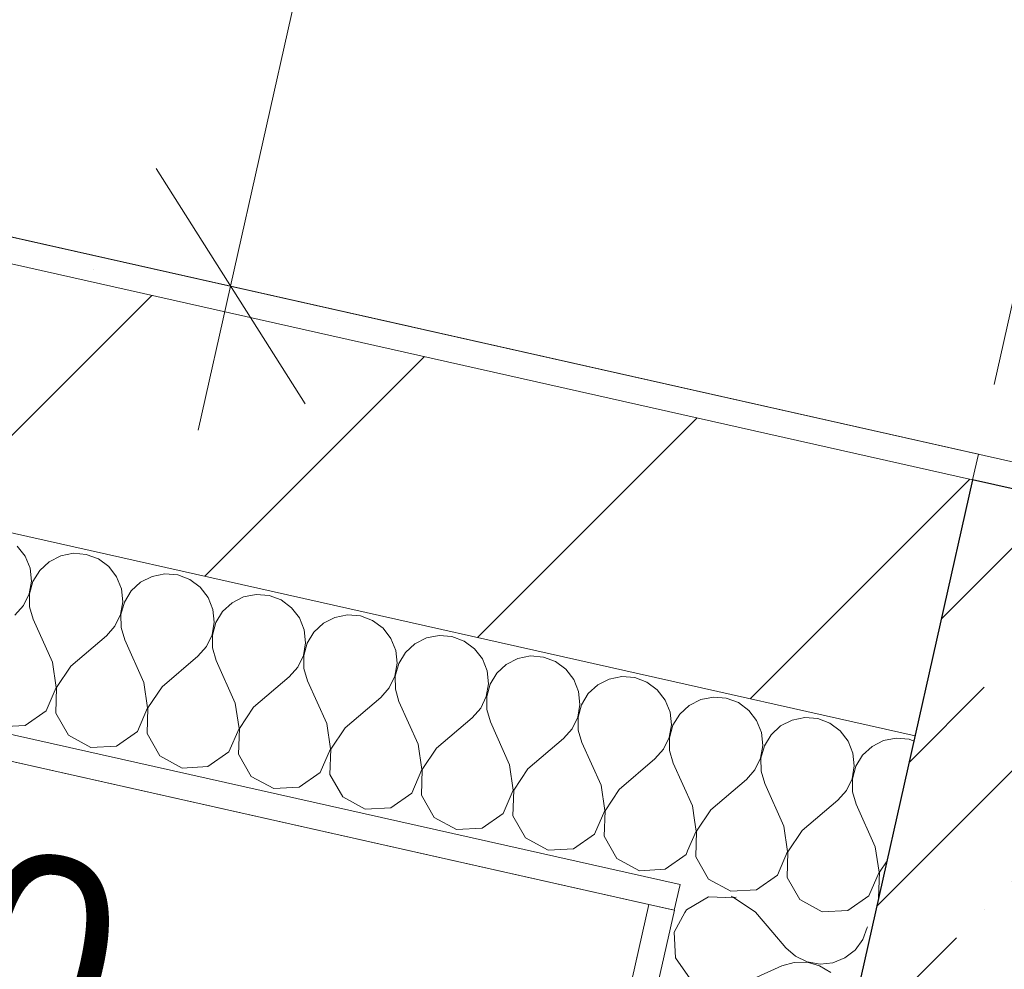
# Model space of a CAD drawing. Header units: millimetres. Extents: x -7218036 to -6523761, y 6117771 to 6337028.
# Tile 99 of 223: x -7143437 to -7142686, y 6128080 to 6128804. Entities that reach past the tile are written whole.
import ezdxf
from ezdxf.enums import TextEntityAlignment as Align

# ---------------------------------------------------------------- set-up
doc = ezdxf.new("R2010")
doc.units = ezdxf.units.MM
doc.header["$MEASUREMENT"] = 0
doc.linetypes.add('Штрихпунктирная', pattern=[670.277762, 352.777767, -176.388884, 0, -141.111112])
for name, color, linetype in [('S - квартира_помещение.АР', 7, 'Continuous'), ('АР-Стены_внешние_.АР', 7, 'Continuous'), ('АР-Чертеж-Оси_Осевые размеры.АР', 7, 'Continuous'), ('АР-Чертеж-Размеры.АР', 7, 'Continuous')]:
    doc.layers.add(name, color=color, linetype=linetype)
for name, color, linetype, lineweight in [('АР-Стены_внешние_.АР_Ном._пера__1', 7, 'Continuous', 30), ('АР-Чертеж-Оси_Осевые размеры.АР_Ном._пера__120', 7, 'Continuous', 0), ('АР-Чертеж-Размеры.АР_Ном._пера__1', 7, 'Continuous', 0)]:
    doc.layers.add(name, color=color, linetype=linetype, lineweight=lineweight)
doc.styles.add('РЎР“Р•РќР•Р\xa0Р\x98Р\xa0_РЎРўР\x98Р›Р¬_2', font='GOTHIC.TTF')
doc.dimstyles.new('СГЕНЕРИР_СТИЛЬ__1', dxfattribs={"dimtxt": 150, "dimasz": 142.5, "dimexe": 0.18, "dimexo": 0.0625, "dimgap": 0, "dimtad": 1, "dimdec": 0, "dimzin": 0, "dimdsep": 46, "dimtxsty": 'РЎР“Р•РќР•Р\xa0Р\x98Р\xa0_РЎРўР\x98Р›Р¬_2', "dimblk": 'ARROWHEAD_6', "dimblk1": 'ARROWHEAD_6', "dimblk2": 'ARROWHEAD_6', "dimcen": 0.09, "dimse1": 1, "dimse2": 1, "dimclrd": 7, "dimclre": 7, "dimclrt": 7, "dimazin": 0, "dimtfac": 1, "dimtdec": 4, "dimtmove": 0, "dimatfit": 3, "dimfxl": 1, "dimtolj": 1, "dimtzin": 0, "dimarcsym": 0})
doc.dimstyles.new('СГЕНЕРИР_СТИЛЬ__2', dxfattribs={"dimtxt": 150, "dimasz": 142.5, "dimexe": 0.18, "dimexo": 0.0625, "dimgap": 0, "dimtad": 1, "dimdec": 0, "dimzin": 0, "dimdsep": 46, "dimtxsty": 'РЎР“Р•РќР•Р\xa0Р\x98Р\xa0_РЎРўР\x98Р›Р¬_2', "dimblk": 'ARROWHEAD_6', "dimblk1": 'ARROWHEAD_6', "dimblk2": 'ARROWHEAD_6', "dimcen": 0.09, "dimse1": 1, "dimse2": 1, "dimclrd": 7, "dimclre": 7, "dimclrt": 7, "dimazin": 0, "dimtfac": 1, "dimtdec": 4, "dimtmove": 2, "dimatfit": 3, "dimfxl": 1, "dimtolj": 1, "dimtzin": 0, "dimarcsym": 0})
pattern_1 = [(45, (-6566190.34, 6563027.8), (-111.369318, 111.369318), [0, -105, 0, -157.5]), (110, (-6565840.34, 6563027.8), (148.001588, 53.868173), [0, -77, 0, -133])]

# ---------------------------------------------------------------- blocks, each defined once
blk = doc.blocks.new('*X270', base_point=(-6566190.34, 6562677.79))
at = {"layer": 'АР-Стены_внешние_.АР_Ном._пера__1', "color": 7, "linetype": 'Continuous', "lineweight": 0}
for p, q in [((-7143432.56, 6128394.98), (-7143438.58, 6128402.78)), ((-7143428.89, 6128385.83), (-7143432.56, 6128394.98)), ((-7143405.53, 6128395.35), (-7143414.31, 6128390.88)), ((-7143395.86, 6128397.26), (-7143405.53, 6128395.35)), ((-7143386.04, 6128396.44), (-7143395.86, 6128397.26)), ((-7143376.81, 6128392.98), (-7143386.04, 6128396.44)), ((-7143414.31, 6128390.88), (-7143421.53, 6128384.18)), ((-7143368.89, 6128387.12), (-7143376.81, 6128392.98)), ((-7143362.86, 6128379.33), (-7143368.89, 6128387.12)), ((-7143427.86, 6128376.03), (-7143428.89, 6128385.83)), ((-7143421.53, 6128384.18), (-7143426.65, 6128375.76)), ((-7143359.2, 6128370.18), (-7143362.86, 6128379.33)), ((-7143335.83, 6128379.7), (-7143344.62, 6128375.23)), ((-7143326.17, 6128381.6), (-7143335.83, 6128379.7)), ((-7143316.35, 6128380.79), (-7143326.17, 6128381.6)), ((-7143307.12, 6128377.33), (-7143316.35, 6128380.79)), ((-7143429.55, 6128366.33), (-7143427.86, 6128376.03)), ((-7143426.65, 6128375.76), (-7143429.27, 6128366.26)), ((-7143344.62, 6128375.23), (-7143351.84, 6128368.53)), ((-7143299.2, 6128371.47), (-7143307.12, 6128377.33)), ((-7143293.17, 6128363.68), (-7143299.2, 6128371.47)), ((-7143433.83, 6128357.45), (-7143429.55, 6128366.33)), ((-7143429.27, 6128366.26), (-7143429.2, 6128356.41)), ((-7143358.17, 6128360.38), (-7143359.2, 6128370.18)), ((-7143351.84, 6128368.53), (-7143356.96, 6128360.11)), ((-7143289.51, 6128354.53), (-7143293.17, 6128363.68)), ((-7143266.14, 6128364.05), (-7143274.92, 6128359.58)), ((-7143256.47, 6128365.95), (-7143266.14, 6128364.05)), ((-7143246.65, 6128365.14), (-7143256.47, 6128365.95)), ((-7143237.43, 6128361.67), (-7143246.65, 6128365.14)), ((-7143440.38, 6128350.08), (-7143433.83, 6128357.45)), ((-7143429.2, 6128356.41), (-7143426.44, 6128346.95)), ((-7143359.86, 6128350.67), (-7143358.17, 6128360.38)), ((-7143356.96, 6128360.11), (-7143359.58, 6128350.61)), ((-7143274.92, 6128359.58), (-7143282.15, 6128352.88)), ((-7143229.5, 6128355.82), (-7143237.43, 6128361.67)), ((-7143364.14, 6128341.8), (-7143359.86, 6128350.67)), ((-7143359.58, 6128350.61), (-7143359.51, 6128340.76)), ((-7143288.48, 6128344.73), (-7143289.51, 6128354.53)), ((-7143282.15, 6128352.88), (-7143287.27, 6128344.46)), ((-7143223.48, 6128348.02), (-7143229.5, 6128355.82)), ((-7143186.78, 6128350.3), (-7143196.45, 6128348.4)), ((-7143176.96, 6128349.49), (-7143186.78, 6128350.3)), ((-7143167.74, 6128346.02), (-7143176.96, 6128349.49)), ((-7143411.79, 6128314.38), (-7143426.44, 6128346.95)), ((-7143370.68, 6128334.43), (-7143364.14, 6128341.8)), ((-7143290.17, 6128335.02), (-7143288.48, 6128344.73)), ((-7143287.27, 6128344.46), (-7143289.89, 6128334.96)), ((-7143219.81, 6128338.88), (-7143223.48, 6128348.02)), ((-7143205.23, 6128343.92), (-7143212.46, 6128337.22)), ((-7143196.45, 6128348.4), (-7143205.23, 6128343.92)), ((-7143159.81, 6128340.17), (-7143167.74, 6128346.02)), ((-7143397.85, 6128311.25), (-7143370.68, 6128334.43)), ((-7143359.51, 6128340.76), (-7143356.75, 6128331.3)), ((-7143294.45, 6128326.14), (-7143290.17, 6128335.02)), ((-7143289.89, 6128334.96), (-7143289.82, 6128325.1)), ((-7143218.79, 6128329.08), (-7143219.81, 6128338.88)), ((-7143212.46, 6128337.22), (-7143217.57, 6128328.8)), ((-7143153.79, 6128332.37), (-7143159.81, 6128340.17)), ((-7143117.09, 6128334.65), (-7143126.76, 6128332.74)), ((-7143107.27, 6128333.83), (-7143117.09, 6128334.65)), ((-7143098.04, 6128330.37), (-7143107.27, 6128333.83)), ((-7143342.1, 6128298.73), (-7143356.75, 6128331.3)), ((-7143220.48, 6128319.37), (-7143218.79, 6128329.08)), ((-7143217.57, 6128328.8), (-7143220.2, 6128319.31)), ((-7143150.12, 6128323.22), (-7143153.79, 6128332.37)), ((-7143135.54, 6128328.27), (-7143142.76, 6128321.57)), ((-7143126.76, 6128332.74), (-7143135.54, 6128328.27)), ((-7143090.12, 6128324.51), (-7143098.04, 6128330.37)), ((-7143328.16, 6128295.59), (-7143300.99, 6128318.78)), ((-7143300.99, 6128318.78), (-7143294.45, 6128326.14)), ((-7143289.82, 6128325.1), (-7143287.05, 6128315.65)), ((-7143224.76, 6128310.49), (-7143220.48, 6128319.37)), ((-7143220.2, 6128319.31), (-7143220.12, 6128309.45)), ((-7143149.09, 6128313.42), (-7143150.12, 6128323.22)), ((-7143142.76, 6128321.57), (-7143147.88, 6128313.15)), ((-7143084.09, 6128316.72), (-7143090.12, 6128324.51)), ((-7143047.4, 6128318.99), (-7143057.07, 6128317.09)), ((-7143037.58, 6128318.18), (-7143047.4, 6128318.99)), ((-7143408.96, 6128295.07), (-7143411.79, 6128314.38)), ((-7143397.85, 6128311.25), (-7143408.67, 6128295)), ((-7143272.41, 6128283.07), (-7143287.05, 6128315.65)), ((-7143150.79, 6128303.72), (-7143149.09, 6128313.42)), ((-7143147.88, 6128313.15), (-7143150.5, 6128303.65)), ((-7143080.43, 6128307.57), (-7143084.09, 6128316.72)), ((-7143065.85, 6128312.62), (-7143073.07, 6128305.92)), ((-7143057.07, 6128317.09), (-7143065.85, 6128312.62)), ((-7143028.35, 6128314.72), (-7143037.58, 6128318.18)), ((-7143020.43, 6128308.86), (-7143028.35, 6128314.72)), ((-7143231.3, 6128303.12), (-7143224.76, 6128310.49)), ((-7143220.12, 6128309.45), (-7143217.36, 6128299.99)), ((-7143155.06, 6128294.84), (-7143150.79, 6128303.72)), ((-7143150.5, 6128303.65), (-7143150.43, 6128293.8)), ((-7143079.4, 6128297.77), (-7143080.43, 6128307.57)), ((-7143073.07, 6128305.92), (-7143078.19, 6128297.5)), ((-7143014.4, 6128301.07), (-7143020.43, 6128308.86)), ((-7143339.26, 6128279.41), (-7143342.1, 6128298.73)), ((-7143258.47, 6128279.94), (-7143231.3, 6128303.12)), ((-7143202.71, 6128267.42), (-7143217.36, 6128299.99)), ((-7143081.09, 6128288.06), (-7143079.4, 6128297.77)), ((-7143078.19, 6128297.5), (-7143080.81, 6128288)), ((-7143010.74, 6128291.92), (-7143014.4, 6128301.07)), ((-7142996.15, 6128296.97), (-7143003.38, 6128290.27)), ((-7142987.37, 6128301.44), (-7142996.15, 6128296.97)), ((-7142977.7, 6128303.34), (-7142987.37, 6128301.44)), ((-7142967.88, 6128302.53), (-7142977.7, 6128303.34)), ((-7142958.66, 6128299.06), (-7142967.88, 6128302.53)), ((-7142950.73, 6128293.21), (-7142958.66, 6128299.06)), ((-7143416.7, 6128277.15), (-7143408.96, 6128295.07)), ((-7143408.67, 6128295), (-7143409.34, 6128275.5)), ((-7143328.16, 6128295.59), (-7143338.98, 6128279.35)), ((-7143161.61, 6128287.47), (-7143155.06, 6128294.84)), ((-7143150.43, 6128293.8), (-7143147.67, 6128284.34)), ((-7143009.71, 6128282.12), (-7143010.74, 6128291.92)), ((-7143003.38, 6128290.27), (-7143008.5, 6128281.85)), ((-7142944.71, 6128285.41), (-7142950.73, 6128293.21)), ((-7143269.57, 6128263.76), (-7143272.41, 6128283.07)), ((-7143188.78, 6128264.29), (-7143161.61, 6128287.47)), ((-7143133.02, 6128251.77), (-7143147.67, 6128284.34)), ((-7143085.37, 6128279.19), (-7143081.09, 6128288.06)), ((-7143080.81, 6128288), (-7143080.74, 6128278.15)), ((-7143011.4, 6128272.41), (-7143009.71, 6128282.12)), ((-7143008.5, 6128281.85), (-7143011.12, 6128272.35)), ((-7142941.04, 6128276.27), (-7142944.71, 6128285.41)), ((-7142926.46, 6128281.31), (-7142933.69, 6128274.61)), ((-7142917.68, 6128285.79), (-7142926.46, 6128281.31)), ((-7142908.01, 6128287.69), (-7142917.68, 6128285.79)), ((-7142901.4, 6128287.14), (-7142908.01, 6128287.69)), ((-7143432.7, 6128265.97), (-7143416.7, 6128277.15)), ((-7143409.34, 6128275.5), (-7143399.65, 6128258.55)), ((-7143347, 6128261.5), (-7143339.26, 6128279.41)), ((-7143338.98, 6128279.35), (-7143339.65, 6128259.84)), ((-7143258.47, 6128279.94), (-7143269.29, 6128263.7)), ((-7143091.91, 6128271.82), (-7143085.37, 6128279.19)), ((-7143080.74, 6128278.15), (-7143077.98, 6128268.69)), ((-7142940.02, 6128266.47), (-7142941.04, 6128276.27)), ((-7142933.69, 6128274.61), (-7142938.8, 6128266.19)), ((-7143199.88, 6128248.11), (-7143202.71, 6128267.42)), ((-7143119.08, 6128248.64), (-7143091.91, 6128271.82)), ((-7143063.33, 6128236.12), (-7143077.98, 6128268.69)), ((-7143015.68, 6128263.53), (-7143011.4, 6128272.41)), ((-7143011.12, 6128272.35), (-7143011.05, 6128262.49)), ((-7142941.71, 6128256.76), (-7142940.02, 6128266.47)), ((-7142938.8, 6128266.19), (-7142941.43, 6128256.69)), ((-7143452.19, 6128264.89), (-7143432.7, 6128265.97)), ((-7143363.01, 6128250.32), (-7143347, 6128261.5)), ((-7143339.65, 6128259.84), (-7143329.96, 6128242.9)), ((-7143277.31, 6128245.84), (-7143269.57, 6128263.76)), ((-7143269.29, 6128263.7), (-7143269.95, 6128244.19)), ((-7143188.78, 6128264.29), (-7143199.6, 6128248.05)), ((-7143022.22, 6128256.17), (-7143015.68, 6128263.53)), ((-7143011.05, 6128262.49), (-7143008.28, 6128253.04)), ((-7143399.65, 6128258.55), (-7143382.5, 6128249.23)), ((-7143130.19, 6128232.46), (-7143133.02, 6128251.77)), ((-7143049.39, 6128232.98), (-7143022.22, 6128256.17)), ((-7142993.64, 6128220.46), (-7143008.28, 6128253.04)), ((-7142945.99, 6128247.88), (-7142941.71, 6128256.76)), ((-7142941.43, 6128256.69), (-7142941.35, 6128246.84)), ((-7143382.5, 6128249.23), (-7143363.01, 6128250.32)), ((-7143293.32, 6128234.67), (-7143277.31, 6128245.84)), ((-7143269.95, 6128244.19), (-7143260.26, 6128227.25)), ((-7143207.62, 6128230.19), (-7143199.88, 6128248.11)), ((-7143199.6, 6128248.05), (-7143200.26, 6128228.54)), ((-7143119.08, 6128248.64), (-7143129.9, 6128232.39)), ((-7142952.53, 6128240.51), (-7142945.99, 6128247.88)), ((-7142941.35, 6128246.84), (-7142938.59, 6128237.38)), ((-7143329.96, 6128242.9), (-7143312.81, 6128233.58)), ((-7143060.49, 6128216.8), (-7143063.33, 6128236.12)), ((-7142979.7, 6128217.33), (-7142952.53, 6128240.51)), ((-7142923.94, 6128204.81), (-7142938.59, 6128237.38)), ((-7143312.81, 6128233.58), (-7143293.32, 6128234.67)), ((-7143223.62, 6128219.02), (-7143207.62, 6128230.19)), ((-7143137.93, 6128214.54), (-7143130.19, 6128232.46)), ((-7143129.9, 6128232.39), (-7143130.57, 6128212.88)), ((-7143049.39, 6128232.98), (-7143060.21, 6128216.74)), ((-7143260.26, 6128227.25), (-7143243.11, 6128217.93)), ((-7143200.26, 6128228.54), (-7143190.57, 6128211.59)), ((-7143243.11, 6128217.93), (-7143223.62, 6128219.02)), ((-7143153.93, 6128203.36), (-7143137.93, 6128214.54)), ((-7143068.23, 6128198.88), (-7143060.49, 6128216.8)), ((-7143060.21, 6128216.74), (-7143060.88, 6128197.23)), ((-7142990.8, 6128201.15), (-7142993.64, 6128220.46)), ((-7142979.7, 6128217.33), (-7142990.52, 6128201.09)), ((-7143190.57, 6128211.59), (-7143173.42, 6128202.27)), ((-7143130.57, 6128212.88), (-7143120.88, 6128195.94)), ((-7143173.42, 6128202.27), (-7143153.93, 6128203.36)), ((-7143084.24, 6128187.71), (-7143068.23, 6128198.88)), ((-7142998.54, 6128183.23), (-7142990.8, 6128201.15)), ((-7142990.52, 6128201.09), (-7142991.18, 6128181.58)), ((-7142922.34, 6128193.89), (-7142923.94, 6128204.81)), ((-7143120.88, 6128195.94), (-7143103.73, 6128186.62)), ((-7143060.88, 6128197.23), (-7143051.19, 6128180.29)), ((-7143103.73, 6128186.62), (-7143084.24, 6128187.71)), ((-7143051.19, 6128180.29), (-7143034.04, 6128170.97)), ((-7143014.55, 6128172.06), (-7142998.54, 6128183.23)), ((-7142991.18, 6128181.58), (-7142981.49, 6128164.64)), ((-7143034.04, 6128170.97), (-7143014.55, 6128172.06)), ((-7142928.85, 6128167.58), (-7142927.6, 6128170.47)), ((-7142981.49, 6128164.64), (-7142964.34, 6128155.32)), ((-7142944.85, 6128156.41), (-7142928.85, 6128167.58)), ((-7142964.34, 6128155.32), (-7142944.85, 6128156.41))]:
    blk.add_line(p, q, dxfattribs=at)
blk = doc.blocks.new('*X271', base_point=(-6566190.34, 6562677.79))
at = {"layer": 'АР-Стены_внешние_.АР_Ном._пера__1', "color": 7, "linetype": 'Continuous', "lineweight": 0}
for p, q in [((-7142898.19, 6128286.88), (-7142901.4, 6128287.14)), ((-7142888.97, 6128283.41), (-7142898.19, 6128286.88)), ((-7142881.04, 6128277.56), (-7142888.97, 6128283.41)), ((-7142875.02, 6128269.76), (-7142881.04, 6128277.56)), ((-7142871.35, 6128260.61), (-7142875.02, 6128269.76)), ((-7142847.99, 6128270.13), (-7142856.77, 6128265.66)), ((-7142838.32, 6128272.04), (-7142847.99, 6128270.13)), ((-7142828.5, 6128271.22), (-7142838.32, 6128272.04)), ((-7142819.27, 6128267.76), (-7142828.5, 6128271.22)), ((-7142811.35, 6128261.9), (-7142819.27, 6128267.76)), ((-7142870.32, 6128250.81), (-7142871.35, 6128260.61)), ((-7142863.99, 6128258.96), (-7142869.11, 6128250.54)), ((-7142856.77, 6128265.66), (-7142863.99, 6128258.96)), ((-7142805.32, 6128254.11), (-7142811.35, 6128261.9)), ((-7142801.66, 6128244.96), (-7142805.32, 6128254.11)), ((-7142778.3, 6128254.48), (-7142787.08, 6128250.01)), ((-7142768.63, 6128256.38), (-7142778.3, 6128254.48)), ((-7142758.81, 6128255.57), (-7142768.63, 6128256.38)), ((-7142755.11, 6128254.18), (-7142758.81, 6128255.57)), ((-7142872.02, 6128241.11), (-7142870.32, 6128250.81)), ((-7142869.11, 6128250.54), (-7142871.73, 6128241.04)), ((-7142800.63, 6128235.16), (-7142801.66, 6128244.96)), ((-7142787.08, 6128250.01), (-7142794.3, 6128243.31)), ((-7142876.29, 6128232.23), (-7142872.02, 6128241.11)), ((-7142871.73, 6128241.04), (-7142871.66, 6128231.19)), ((-7142794.3, 6128243.31), (-7142799.42, 6128234.89)), ((-7142882.84, 6128224.86), (-7142876.29, 6128232.23)), ((-7142871.66, 6128231.19), (-7142868.9, 6128221.73)), ((-7142802.32, 6128225.45), (-7142800.63, 6128235.16)), ((-7142799.42, 6128234.89), (-7142802.04, 6128225.39)), ((-7142910.01, 6128201.68), (-7142882.84, 6128224.86)), ((-7142854.25, 6128189.16), (-7142868.9, 6128221.73)), ((-7142806.6, 6128216.58), (-7142802.32, 6128225.45)), ((-7142802.04, 6128225.39), (-7142801.97, 6128215.54)), ((-7142813.14, 6128209.21), (-7142806.6, 6128216.58)), ((-7142801.97, 6128215.54), (-7142799.21, 6128206.08)), ((-7142840.31, 6128186.03), (-7142813.14, 6128209.21)), ((-7142784.56, 6128173.51), (-7142799.21, 6128206.08)), ((-7142910.01, 6128201.68), (-7142920.83, 6128185.43)), ((-7142921.11, 6128185.5), (-7142922.34, 6128193.89)), ((-7142927.6, 6128170.47), (-7142921.11, 6128185.5)), ((-7142920.83, 6128185.43), (-7142921.49, 6128165.93)), ((-7142851.42, 6128169.85), (-7142854.25, 6128189.16)), ((-7142840.31, 6128186.03), (-7142851.13, 6128169.78)), ((-7142859.16, 6128151.93), (-7142851.42, 6128169.85)), ((-7142851.13, 6128169.78), (-7142851.8, 6128150.27)), ((-7142781.72, 6128154.19), (-7142784.56, 6128173.51)), ((-7142921.49, 6128165.93), (-7142911.8, 6128148.98)), ((-7142775.62, 6128162.87), (-7142781.44, 6128154.13)), ((-7142789.46, 6128136.27), (-7142781.72, 6128154.19)), ((-7142781.44, 6128154.13), (-7142782.11, 6128134.62)), ((-7142911.8, 6128148.98), (-7142894.65, 6128139.66)), ((-7142875.16, 6128140.75), (-7142859.16, 6128151.93)), ((-7142851.8, 6128150.27), (-7142842.11, 6128133.33)), ((-7142894.65, 6128139.66), (-7142875.16, 6128140.75)), ((-7142842.11, 6128133.33), (-7142824.96, 6128124.01)), ((-7142805.47, 6128125.1), (-7142789.46, 6128136.27)), ((-7142782.11, 6128134.62), (-7142782, 6128134.44)), ((-7142824.96, 6128124.01), (-7142805.47, 6128125.1))]:
    blk.add_line(p, q, dxfattribs=at)
blk = doc.blocks.new('Стена_116_7', base_point=(-7145790.93, 6129042.72))
at = {"layer": 'АР-Стены_внешние_.АР', "linetype": 'Continuous', "lineweight": 0, "true_color": 0x000000}
h = blk.add_hatch(dxfattribs=at)
h.set_pattern_fill('ШТУКАТУРКА__ГИПС_01_0007', color=18, style=0, pattern_type=2)
h.set_pattern_definition(pattern_1)
h.paths.add_polyline_path([(-7144095.81, 6128764.5), (-7142710.38, 6128453.34), (-7142706, 6128472.85), (-7144091.43, 6128784.01)])
h = blk.add_hatch(dxfattribs=at)
h.set_pattern_fill('БЛОКИ_БЕТОННЫЕ_ЭФФЕКТИВН_76', color=18, style=0, pattern_type=2)
h.set_pattern_definition([(45, (-6566190.34, 6562677.8), (-127.27922, 127.27922), [])])
h.paths.add_polyline_path([(-7144095.81, 6128764.5), (-7144139.64, 6128569.36), (-7142754.21, 6128258.2), (-7142710.38, 6128453.34)])
h = blk.add_hatch(dxfattribs=at)
h.set_pattern_fill('ШТУКАТУРКА__ГИПС_01_0007', color=18, style=0, pattern_type=2)
h.set_pattern_definition(pattern_1)
h.paths.add_polyline_path([(-7144176.89, 6128403.49), (-7142937.77, 6128125.19), (-7142933.39, 6128144.7), (-7144172.51, 6128423.01)])
at = {"layer": 'АР-Стены_внешние_.АР_Ном._пера__1', "color": 7, "linetype": 'Continuous', "lineweight": 15}
for p, q in [((-7142710.38, 6128453.34), (-7144095.81, 6128764.5)), ((-7144139.64, 6128569.36), (-7142754.21, 6128258.2))]:
    blk.add_line(p, q, dxfattribs=at)
at = {"layer": 'АР-Стены_внешние_.АР_Ном._пера__1', "color": 7, "linetype": 'Continuous', "lineweight": 0}
for p, q in [((-7144172.51, 6128423.01), (-7142933.39, 6128144.7)), ((-7142933.39, 6128144.7), (-7142937.77, 6128125.19)), ((-7142791.46, 6128092.33), (-7142787.08, 6128111.84))]:
    blk.add_line(p, q, dxfattribs=at)
at = {"layer": 'АР-Стены_внешние_.АР_Ном._пера__1', "color": 7, "linetype": 'Continuous', "lineweight": 0, "flags": 128}
for points in [[(-7142706, 6128472.85), (-7144091.43, 6128784.01)], [(-7142710.38, 6128453.34), (-7142706, 6128472.85)], [(-7144176.89, 6128403.49), (-7142937.77, 6128125.19)], [(-7142787.08, 6128111.84), (-7142754.21, 6128258.2)], [(-7142791.46, 6128092.33), (-7142787.08, 6128111.84)]]:
    blk.add_lwpolyline(points, dxfattribs=at)
at = {"layer": 'АР-Стены_внешние_.АР_Ном._пера__1', "color": 7, "linetype": 'Continuous', "lineweight": 15, "flags": 128}
blk.add_lwpolyline([(-7142754.21, 6128258.2), (-7142710.38, 6128453.34)], dxfattribs=at)
at = {"layer": 'АР-Стены_внешние_.АР', "color": 7, "lineweight": 0}
for name in ['*X270', '*X271']:
    blk.add_blockref(name, (-6566190.34, 6562677.79), dxfattribs=at)
blk = doc.blocks.new('*X277', base_point=(-6566190.34, 6562677.79))
at = {"layer": 'АР-Стены_внешние_.АР_Ном._пера__1', "color": 7, "linetype": 'Continuous', "lineweight": 0}
for p, q in [((-7142911.6, 6128135.3), (-7142928.54, 6128125.61)), ((-7142892.09, 6128134.64), (-7142911.6, 6128135.3)), ((-7142894.41, 6128135.95), (-7142892.03, 6128134.92)), ((-7142875.84, 6128123.82), (-7142892.09, 6128134.64)), ((-7142892.03, 6128134.92), (-7142890.7, 6128135.12)), ((-7142928.54, 6128125.61), (-7142929.75, 6128123.39)), ((-7142875.84, 6128123.82), (-7142862.61, 6128108.31)), ((-7142794.11, 6128102.78), (-7142790.65, 6128112)), ((-7142790.65, 6128112), (-7142790.6, 6128112.63)), ((-7142799.97, 6128094.85), (-7142794.11, 6128102.78)), ((-7142800.58, 6128094.38), (-7142799.97, 6128094.85))]:
    blk.add_line(p, q, dxfattribs=at)
blk = doc.blocks.new('*X278', base_point=(-6566190.34, 6562677.79))
at = {"layer": 'АР-Стены_внешние_.АР_Ном._пера__1', "color": 7, "linetype": 'Continuous', "lineweight": 0}
for p, q in [((-7142929.75, 6128123.39), (-7142937.86, 6128108.46)), ((-7142937.86, 6128108.46), (-7142936.77, 6128088.97)), ((-7142862.61, 6128108.31), (-7142852.66, 6128096.65)), ((-7142852.66, 6128096.65), (-7142845.29, 6128090.11)), ((-7142807.76, 6128088.83), (-7142800.58, 6128094.38)), ((-7142936.77, 6128088.97), (-7142925.6, 6128072.97)), ((-7142845.29, 6128090.11), (-7142836.42, 6128085.83)), ((-7142816.91, 6128085.16), (-7142807.76, 6128088.83)), ((-7142888.37, 6128068.06), (-7142855.79, 6128082.71)), ((-7142846.34, 6128085.47), (-7142855.79, 6128082.71)), ((-7142836.48, 6128085.55), (-7142846.34, 6128085.47)), ((-7142826.98, 6128082.92), (-7142836.48, 6128085.55)), ((-7142836.42, 6128085.83), (-7142826.71, 6128084.14)), ((-7142818.56, 6128077.81), (-7142826.98, 6128082.92)), ((-7142826.71, 6128084.14), (-7142816.91, 6128085.16))]:
    blk.add_line(p, q, dxfattribs=at)
blk = doc.blocks.new('Стена_118_7', base_point=(-7143093.48, 6127135.25))
at = {"layer": 'АР-Стены_внешние_.АР', "linetype": 'Continuous', "lineweight": 0, "true_color": 0x000000}
h = blk.add_hatch(dxfattribs=at)
h.set_pattern_fill('ШТУКАТУРКА__ГИПС_01_0007', color=18, style=0, pattern_type=2)
h.set_pattern_definition(pattern_1)
h.paths.add_polyline_path([(-7143209.16, 6126946), (-7143200.86, 6126953.78), (-7142937.76, 6128125.19), (-7142957.28, 6128129.57), (-7143222.43, 6126948.98)])
at = {"layer": 'АР-Стены_внешние_.АР_Ном._пера__1', "color": 7, "linetype": 'Continuous', "lineweight": 0}
for p, q in [((-7142933.39, 6128144.7), (-7142937.77, 6128125.19)), ((-7142937.76, 6128125.19), (-7143152.52, 6127169.01)), ((-7142791.46, 6128092.33), (-7142787.08, 6128111.84))]:
    blk.add_line(p, q, dxfattribs=at)
at = {"layer": 'АР-Стены_внешние_.АР_Ном._пера__1', "color": 7, "linetype": 'Continuous', "lineweight": 0, "flags": 128}
for points in [[(-7142957.28, 6128129.57), (-7143222.43, 6126948.98)], [(-7142957.28, 6128129.57), (-7142937.76, 6128125.19)], [(-7143006.16, 6127136.14), (-7142791.41, 6128092.32)]]:
    blk.add_lwpolyline(points, dxfattribs=at)
at = {"layer": 'АР-Стены_внешние_.АР', "color": 7, "lineweight": 0}
for name in ['*X277', '*X278']:
    blk.add_blockref(name, (-6566190.34, 6562677.79), dxfattribs=at)
blk = doc.blocks.new('Стена_170_7', base_point=(-7142908.65, 6127114.24))
at = {"layer": 'АР-Стены_внешние_.АР', "linetype": 'Continuous', "lineweight": 0, "true_color": 0x000000}
h = blk.add_hatch(dxfattribs=at)
h.set_pattern_fill('ЖЕЛЕЗОБЕТОН__PROJECT__0007', color=18, style=0, pattern_type=2)
h.set_pattern_definition([(45, (-6566190.34, 6562677.8), (-84.852814, 84.852814), []), (45, (-6566232.77, 6562720.22), (-84.852814, 84.852814), [90, -30, 0, -30])])
h.paths.add_polyline_path([(-7142811.08, 6127092.32), (-7142515.26, 6128409.51), (-7142710.4, 6128453.34), (-7143006.21, 6127136.15)])
at = {"layer": 'АР-Стены_внешние_.АР_Ном._пера__1', "color": 7, "linetype": 'Continuous', "lineweight": 30, "flags": 128}
for points in [[(-7142710.4, 6128453.34), (-7143006.21, 6127136.15)], [(-7142515.26, 6128409.51), (-7142710.4, 6128453.34)]]:
    blk.add_lwpolyline(points, dxfattribs=at)
blk = doc.blocks.new('Стандартный Маркер Сетки[63]_7', base_point=(-7139459.55, 6142927.54))
at = {"layer": 'АР-Чертеж-Оси_Осевые размеры.АР_Ном._пера__120', "color": 7, "linetype": 'Штрихпунктирная', "lineweight": 0}
blk.add_line((-7139678.69, 6141951.85), (-7144237.33, 6121654.67), dxfattribs=at)
at = {"layer": 'АР-Чертеж-Оси_Осевые размеры.АР_Ном._пера__120', "color": 7, "lineweight": 0, "style": 'РЎР“Р•РќР•Р\xa0Р\x98Р\xa0_РЎРўР\x98Р›Р¬_2'}
blk.add_attdef('AC_MarkerText_1', text='', height=350, rotation=347.34172, dxfattribs=at).set_placement((-7144496.1, 6120372.2), align=Align.TOP_CENTER)
blk = doc.blocks.new('Стандартный Маркер Сетки[81]_7', base_point=(-7139459.55, 6142927.54))
at = {"layer": 'АР-Чертеж-Оси_Осевые размеры.АР_Ном._пера__120', "color": 7, "linetype": 'Штрихпунктирная', "lineweight": 0}
blk.add_line((-7139678.69, 6141951.85), (-7144237.33, 6121654.67), dxfattribs=at)
at = {"layer": 'АР-Чертеж-Оси_Осевые размеры.АР_Ном._пера__120', "color": 7, "lineweight": 0, "style": 'РЎР“Р•РќР•Р\xa0Р\x98Р\xa0_РЎРўР\x98Р›Р¬_2'}
blk.add_attdef('AC_MarkerText_1', text='', height=350, rotation=347.34172, dxfattribs=at).set_placement((-7144496.1, 6120372.2), align=Align.TOP_CENTER)
blk = doc.blocks.new('*D470', base_point=(-6566190.34, 6562677.79))
at = {"layer": 'АР-Чертеж-Размеры.АР_Ном._пера__1', "color": 7, "linetype": 'Continuous', "lineweight": 0, "transparency": 16777216}
for p, q in [((-7142377.48, 6132601.34), (-7142352.83, 6132711.11)), ((-7142320.74, 6132511.73), (-7142434.22, 6132690.96)), ((-7142240.28, 6132570.53), (-7142514.69, 6132632.16)), ((-7143276.02, 6128600.86), (-7142377.48, 6132601.34)), ((-7143332.76, 6128690.48), (-7143219.28, 6128511.25)), ((-7143138.81, 6128570.05), (-7143413.22, 6128631.68)), ((-7143300.67, 6128491.1), (-7143276.02, 6128600.86))]:
    blk.add_line(p, q, dxfattribs=at)
at = {"layer": 'АР-Чертеж-Размеры.АР_Ном._пера__1', "color": 7, "lineweight": 0, "transparency": 16777216, "insert": (-7143044.23, 6129769.71), "char_height": 150, "attachment_point": 7, "rotation": 77.34107, "style": 'РЎР“Р•РќР•Р\xa0Р\x98Р\xa0_РЎРўР\x98Р›Р¬_2'}
blk.add_mtext('\\A1;{\\pql;\\fCentury Gothic|b0|i0|c204|p0;\\W1.000000;4\xa0100}', dxfattribs=at)
blk = doc.blocks.new('ARROWHEAD_6')
at = {"color": 0, "linetype": 'Continuous', "lineweight": 0}
for p, q in [((-0.5, -0.5), (0.5, 0.5)), ((0, 0), (-1, 0))]:
    blk.add_line(p, q, dxfattribs=at)
blk = doc.blocks.new('*D530', base_point=(-6566190.34, 6562677.79))
at = {"layer": 'АР-Чертеж-Размеры.АР_Ном._пера__1', "color": 7, "linetype": 'Continuous', "lineweight": 0, "transparency": 16777216}
for p, q in [((-7144261.58, 6128026.41), (-7144199.95, 6128300.83)), ((-7144141.16, 6128220.36), (-7144320.38, 6128106.88)), ((-7144340.53, 6128188.27), (-7144230.77, 6128163.62)), ((-7144230.77, 6128163.62), (-7143011.15, 6127889.7)), ((-7143041.97, 6127752.49), (-7142980.33, 6128026.91)), ((-7143100.76, 6127832.96), (-7142921.54, 6127946.44)), ((-7143011.15, 6127889.7), (-7142901.38, 6127865.05))]:
    blk.add_line(p, q, dxfattribs=at)
at = {"layer": 'АР-Чертеж-Размеры.АР_Ном._пера__1', "color": 7, "lineweight": 0, "transparency": 16777216, "insert": (-7143872.3, 6128113.86), "char_height": 150, "attachment_point": 7, "rotation": 347.34172, "style": 'РЎР“Р•РќР•Р\xa0Р\x98Р\xa0_РЎРўР\x98Р›Р¬_2'}
blk.add_mtext('\\A1;{\\pql;\\fCentury Gothic|b0|i0|c204|p0;\\W1.000000;1\xa0250}', dxfattribs=at)
blk = doc.blocks.new('*D713', base_point=(-6566190.34, 6562677.79))
at = {"layer": 'АР-Чертеж-Размеры.АР_Ном._пера__1', "color": 7, "linetype": 'Continuous', "lineweight": 0, "transparency": 16777216}
for p, q in [((-7146107.52, 6129937.65), (-7146169.15, 6129663.24)), ((-7146048.72, 6129857.19), (-7146227.94, 6129743.7)), ((-7146138.33, 6129800.45), (-7146248.1, 6129825.1)), ((-7141230.29, 6128698.18), (-7146138.33, 6129800.45)), ((-7141199.48, 6128835.39), (-7141261.11, 6128560.98)), ((-7141319.9, 6128641.44), (-7141140.68, 6128754.93)), ((-7141120.53, 6128673.53), (-7141230.29, 6128698.18))]:
    blk.add_line(p, q, dxfattribs=at)
at = {"layer": 'АР-Чертеж-Размеры.АР_Ном._пера__1', "color": 7, "lineweight": 0, "transparency": 16777216, "insert": (-7143935.66, 6129336.51), "char_height": 150, "attachment_point": 7, "rotation": 347.34238, "style": 'РЎР“Р•РќР•Р\xa0Р\x98Р\xa0_РЎРўР\x98Р›Р¬_2'}
blk.add_mtext('\\A1;{\\pql;\\fCentury Gothic|b0|i0|c204|p0;\\W1.000000;5\xa0030}', dxfattribs=at)

msp = doc.modelspace()

# ---------------------------------------------------------------- linework, layer by layer
at = {"layer": 'S - квартира_помещение.АР', "color": 254, "linetype": 'Continuous', "lineweight": 0, "true_color": 0xffe1c4, "flags": 128}
msp.add_lwpolyline([(-7140450.834, 6132168.66), (-7145358.883, 6133270.989), (-7146257.378, 6129270.472), (-7141349.328, 6128168.149)], close=True, dxfattribs=at)
at = {"layer": 'S - квартира_помещение.АР', "color": 254, "linetype": 'Continuous', "lineweight": 0, "true_color": 0xd8d8d8, "flags": 128}
msp.add_lwpolyline([(-7143176.411, 6127153.887), (-7142957.271, 6128129.597), (-7144781.988, 6128539.419), (-7144781.994, 6128539.394), (-7145767.163, 6128760.658), (-7145986.298, 6127784.97)], close=True, dxfattribs=at)

# ---------------------------------------------------------------- block references
at = {"layer": 'АР-Стены_внешние_.АР', "color": 7, "lineweight": 0}
for name, p in [('Стена_116_7', (-7145790.931, 6129042.721)), ('Стена_170_7', (-7142908.645, 6127114.236)), ('Стена_118_7', (-7143093.479, 6127135.249))]:
    msp.add_blockref(name, p, dxfattribs=at)
at = {"layer": 'АР-Чертеж-Оси_Осевые размеры.АР', "color": 8, "linetype": 'Continuous', "lineweight": 15}
for name in ['Стандартный Маркер Сетки[63]_7', 'Стандартный Маркер Сетки[81]_7']:
    msp.add_blockref(name, (-7139459.553, 6142927.544), dxfattribs=at)

# ---------------------------------------------------------------- dimensions: what is measured, and where the dimension line sits
at = {"layer": 'АР-Чертеж-Размеры.АР', "color": 7, "linetype": 'Continuous', "lineweight": 0}
for base, p1, p2, angle, dimstyle, picture, middle, turn in [((-7142377.483, 6132601.343), (-7144235.317, 6128816.328), (-7142748.796, 6132684.742), 77.341068, 'СГЕНЕРИР_СТИЛЬ__2', '*D470', (-7143061.015, 6130037.202), 77.341068), ((-7146138.331, 6129800.445), (-7140900.104, 6130168.41), (-7145805.946, 6131280.455), 167.342378, 'СГЕНЕРИР_СТИЛЬ__1', '*D713', (-7143668.163, 6129353.304), 347.342378), ((-7143011.151, 6127889.701), (-7144176.895, 6128403.491), (-7143092.046, 6127529.519), 347.341723, 'СГЕНЕРИР_СТИЛЬ__1', '*D530', (-7143604.811, 6128130.649), 347.341723)]:
    dim = msp.add_linear_dim(base=base, p1=p1, p2=p2, angle=angle, dimstyle=dimstyle, dxfattribs=at)
    dim.commit()
    dim.dimension.update_dxf_attribs({"geometry": picture, "text_midpoint": middle, "dimtype": 160, "text_rotation": turn})

doc.saveas('drawing.dxf')
